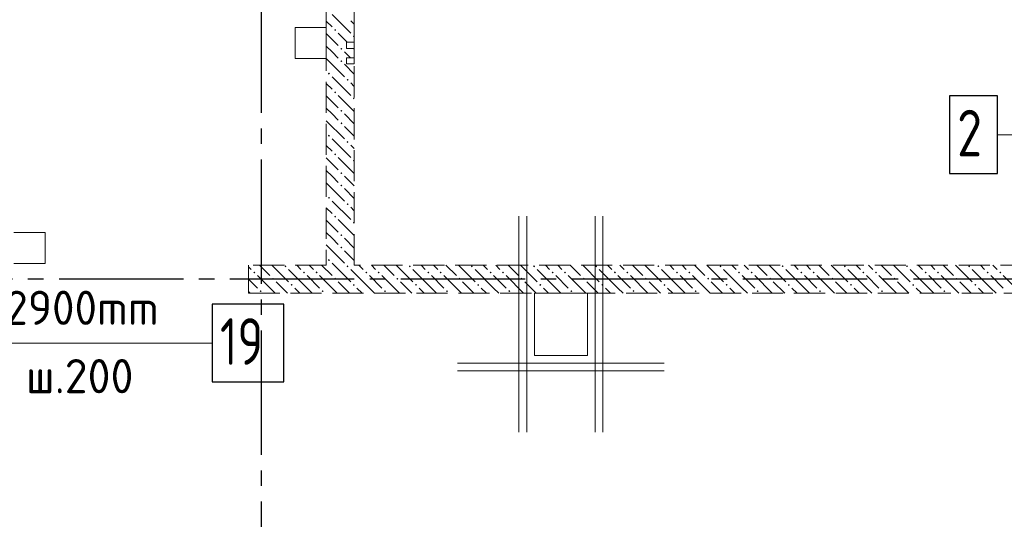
# Model space of a CAD drawing. Header units: millimetres. Extents: x 0 to 32559, y 0 to 42000.
# Tile 14 of 20: x 14771 to 21108, y 22085 to 25300. Entities that reach past the tile are written whole.
import ezdxf

# ---------------------------------------------------------------- set-up
doc = ezdxf.new("R2010")
doc.units = ezdxf.units.MM
doc.linetypes.add('______2', pattern=[270, 200, -70])
doc.linetypes.add('______5', pattern=[1100, 800, -100, 100, -100])
for name, color, linetype, lineweight in [('ДОП Низ по У', 7, 'Continuous', 25), ('Обрамление П-обр. равн.', 7, 'Continuous', 25), ('Обрамление проемов стержнями', 7, 'Continuous', 25), ('Оси', 40, '______5', 18), ('Позиционная метка номер позиции', 7, 'Continuous', 13)]:
    doc.layers.add(name, color=color, linetype=linetype, lineweight=lineweight)
doc.layers.add('ЖБ Перекрытие верхний уровень', color=7, linetype='Continuous', lineweight=25, true_color=0xe0e0ff)
doc.layers.add('ЖБ Стена верхний уровень', color=7, linetype='Continuous', lineweight=25, true_color=0x006e00)
doc.styles.add('ISOCPEUR', font='txt')

msp = doc.modelspace()

# ---------------------------------------------------------------- hatches: boundary and pattern name
at = {"layer": 'ЖБ Стена верхний уровень', "linetype": 'Continuous', "lineweight": 18, "transparency": 33554687}
for points in [[(16794.5, 25233.1), (16801, 25239.6), (16807.5, 25233.1), (16801, 25226.6)], [(16914.5, 25193.1), (16921, 25199.6), (16924, 25196.6), (16924, 25189.7), (16921, 25186.6)], [(16834.5, 25113.1), (16840.9, 25119.6), (16847.4, 25113.1), (16840.9, 25106.6)], [(16834.5, 25033.1), (16840.9, 25039.6), (16847.4, 25033.1), (16840.9, 25026.6)], [(16754.4, 24953.1), (16760.9, 24959.6), (16767.4, 24953.1), (16760.9, 24946.6)], [(16874.5, 24913.1), (16881, 24919.6), (16887.5, 24913.1), (16881, 24906.6)], [(16794.5, 24833.1), (16801, 24839.6), (16807.5, 24833.1), (16801, 24826.6)], [(16914.5, 24793.1), (16921, 24799.6), (16924, 24796.6), (16924, 24789.7), (16921, 24786.6)], [(16834.5, 24713.1), (16840.9, 24719.6), (16847.4, 24713.1), (16840.9, 24706.6)], [(16834.5, 24633.1), (16840.9, 24639.6), (16847.4, 24633.1), (16840.9, 24626.6)], [(16754.4, 24553.1), (16760.9, 24559.6), (16767.4, 24553.1), (16760.9, 24546.6)], [(16874.5, 24513.1), (16881, 24519.6), (16887.5, 24513.1), (16881, 24506.6)], [(16794.5, 24433.1), (16801, 24439.6), (16807.5, 24433.1), (16801, 24426.6)], [(16914.5, 24393.1), (16921, 24399.6), (16924, 24396.6), (16924, 24389.7), (16921, 24386.6)], [(16834.5, 24313.1), (16840.9, 24319.6), (16847.4, 24313.1), (16840.9, 24306.6)], [(16834.5, 24233.1), (16840.9, 24239.6), (16847.4, 24233.1), (16840.9, 24226.6)], [(16754.4, 24153.1), (16760.9, 24159.6), (16767.4, 24153.1), (16760.9, 24146.6)], [(16874.5, 24113.1), (16881, 24119.6), (16887.5, 24113.1), (16881, 24106.6)], [(16794.5, 24033.1), (16801, 24039.6), (16807.5, 24033.1), (16801, 24026.6)], [(16914.5, 23993.1), (16921, 23999.6), (16924, 23996.6), (16924, 23989.7), (16921, 23986.6)], [(16834.5, 23913.1), (16840.9, 23919.6), (16847.4, 23913.1), (16840.9, 23906.6)], [(16834.5, 23833.1), (16840.9, 23839.6), (16847.4, 23833.1), (16840.9, 23826.6)], [(16474.5, 23713.1), (16481, 23719.6), (16487.5, 23713.1), (16481, 23706.6)], [(16754.4, 23753.1), (16760.9, 23759.6), (16767.4, 23753.1), (16760.9, 23746.6)], [(16874.5, 23713.1), (16881, 23719.6), (16887.5, 23713.1), (16881, 23706.6)], [(17274.5, 23713.1), (17281, 23719.6), (17287.5, 23713.1), (17281, 23706.6)], [(17674.5, 23713.1), (17681, 23719.6), (17687.5, 23713.1), (17681, 23706.6)], [(18074.5, 23713.1), (18081, 23719.6), (18087.5, 23713.1), (18081, 23706.6)], [(18474.5, 23713.1), (18481, 23719.6), (18487.5, 23713.1), (18481, 23706.6)], [(18874.5, 23713.1), (18881, 23719.6), (18887.5, 23713.1), (18881, 23706.6)], [(19274.5, 23713.1), (19281, 23719.6), (19287.5, 23713.1), (19281, 23706.6)], [(19674.5, 23713.1), (19681, 23719.6), (19687.5, 23713.1), (19681, 23706.6)], [(20074.5, 23713.1), (20081, 23719.6), (20087.5, 23713.1), (20081, 23706.6)], [(20474.5, 23713.1), (20481, 23719.6), (20487.5, 23713.1), (20481, 23706.6)], [(20874.5, 23713.1), (20881, 23719.6), (20887.5, 23713.1), (20881, 23706.6)], [(16274.5, 23673.1), (16281, 23679.6), (16287.5, 23673.1), (16281, 23666.6)], [(16394.5, 23633.1), (16401, 23639.6), (16407.5, 23633.1), (16401, 23626.6)], [(16594.5, 23673.1), (16601, 23679.6), (16607.5, 23673.1), (16601, 23666.6)], [(16674.5, 23673.1), (16681, 23679.6), (16687.5, 23673.1), (16681, 23666.6)], [(16794.5, 23633.1), (16801, 23639.6), (16807.5, 23633.1), (16801, 23626.6)], [(16994.5, 23673.1), (17001, 23679.6), (17007.5, 23673.1), (17001, 23666.6)], [(17074.5, 23673.1), (17081, 23679.6), (17087.5, 23673.1), (17081, 23666.6)], [(17194.5, 23633.1), (17201, 23639.6), (17207.5, 23633.1), (17201, 23626.6)], [(17394.5, 23673.1), (17401, 23679.6), (17407.5, 23673.1), (17401, 23666.6)], [(17474.5, 23673.1), (17481, 23679.6), (17487.5, 23673.1), (17481, 23666.6)], [(17594.5, 23633.1), (17601, 23639.6), (17607.5, 23633.1), (17601, 23626.6)], [(17794.5, 23673.1), (17801, 23679.6), (17807.5, 23673.1), (17801, 23666.6)], [(17874.5, 23673.1), (17881, 23679.6), (17887.5, 23673.1), (17881, 23666.6)], [(17994.5, 23633.1), (18001, 23639.6), (18007.5, 23633.1), (18001, 23626.6)], [(18194.5, 23673.1), (18201, 23679.6), (18207.5, 23673.1), (18201, 23666.6)], [(18274.5, 23673.1), (18281, 23679.6), (18287.5, 23673.1), (18281, 23666.6)], [(18394.5, 23633.1), (18401, 23639.6), (18407.5, 23633.1), (18401, 23626.6)], [(18594.5, 23673.1), (18601, 23679.6), (18607.5, 23673.1), (18601, 23666.6)], [(18674.5, 23673.1), (18681, 23679.6), (18687.5, 23673.1), (18681, 23666.6)], [(18794.5, 23633.1), (18801, 23639.6), (18807.5, 23633.1), (18801, 23626.6)], [(18994.5, 23673.1), (19001, 23679.6), (19007.5, 23673.1), (19001, 23666.6)], [(19074.5, 23673.1), (19081, 23679.6), (19087.5, 23673.1), (19081, 23666.6)], [(19194.5, 23633.1), (19201, 23639.6), (19207.5, 23633.1), (19201, 23626.6)], [(19394.5, 23673.1), (19401, 23679.6), (19407.5, 23673.1), (19401, 23666.6)], [(19474.5, 23673.1), (19481, 23679.6), (19487.5, 23673.1), (19481, 23666.6)], [(19594.5, 23633.1), (19601, 23639.6), (19607.5, 23633.1), (19601, 23626.6)], [(19794.5, 23673.1), (19801, 23679.6), (19807.5, 23673.1), (19801, 23666.6)], [(19874.5, 23673.1), (19881, 23679.6), (19887.5, 23673.1), (19881, 23666.6)], [(19994.5, 23633.1), (20001, 23639.6), (20007.5, 23633.1), (20001, 23626.6)], [(20194.5, 23673.1), (20201, 23679.6), (20207.5, 23673.1), (20201, 23666.6)], [(20274.5, 23673.1), (20281, 23679.6), (20287.5, 23673.1), (20281, 23666.6)], [(20394.5, 23633.1), (20401, 23639.6), (20407.5, 23633.1), (20401, 23626.6)], [(20594.5, 23673.1), (20601, 23679.6), (20607.5, 23673.1), (20601, 23666.6)], [(20674.5, 23673.1), (20681, 23679.6), (20687.5, 23673.1), (20681, 23666.6)], [(20794.5, 23633.1), (20801, 23639.6), (20807.5, 23633.1), (20801, 23626.6)], [(20994.5, 23673.1), (21001, 23679.6), (21007.5, 23673.1), (21001, 23666.6)], [(21074.5, 23673.1), (21081, 23679.6), (21087.5, 23673.1), (21081, 23666.6)], [(16514.5, 23593.1), (16521, 23599.6), (16527.5, 23593.1), (16521, 23586.6)], [(16914.5, 23593.1), (16921, 23599.6), (16927.5, 23593.1), (16921, 23586.6)], [(17314.5, 23593.1), (17321, 23599.6), (17327.5, 23593.1), (17321, 23586.6)], [(17714.5, 23593.1), (17721, 23599.6), (17727.5, 23593.1), (17721, 23586.6)], [(18114.5, 23593.1), (18121, 23599.6), (18127.5, 23593.1), (18121, 23586.6)], [(18514.5, 23593.1), (18521, 23599.6), (18527.5, 23593.1), (18521, 23586.6)], [(18914.5, 23593.1), (18921, 23599.6), (18927.4, 23593.1), (18921, 23586.6)], [(19314.5, 23593.1), (19321, 23599.6), (19327.4, 23593.1), (19321, 23586.6)], [(19714.5, 23593.1), (19721, 23599.6), (19727.4, 23593.1), (19721, 23586.6)], [(20114.5, 23593.1), (20121, 23599.6), (20127.4, 23593.1), (20121, 23586.6)], [(20514.5, 23593.1), (20521, 23599.6), (20527.4, 23593.1), (20521, 23586.6)], [(20914.5, 23593.1), (20921, 23599.6), (20927.4, 23593.1), (20921, 23586.6)], [(16314.5, 23553.1), (16321, 23559.6), (16327.5, 23553.1), (16321, 23546.6)], [(16714.5, 23553.1), (16721, 23559.6), (16727.5, 23553.1), (16721, 23546.6)], [(17114.5, 23553.1), (17121, 23559.6), (17127.5, 23553.1), (17121, 23546.6)], [(17514.5, 23553.1), (17521, 23559.6), (17527.5, 23553.1), (17521, 23546.6)], [(17914.5, 23553.1), (17921, 23559.6), (17927.5, 23553.1), (17921, 23546.6)], [(18314.5, 23553.1), (18321, 23559.6), (18327.5, 23553.1), (18321, 23546.6)], [(18714.5, 23553.1), (18721, 23559.6), (18727.4, 23553.1), (18721, 23546.6)], [(19114.5, 23553.1), (19121, 23559.6), (19127.4, 23553.1), (19121, 23546.6)], [(19514.5, 23553.1), (19521, 23559.6), (19527.4, 23553.1), (19521, 23546.6)], [(19914.5, 23553.1), (19921, 23559.6), (19927.4, 23553.1), (19921, 23546.6)], [(20314.5, 23553.1), (20321, 23559.6), (20327.4, 23553.1), (20321, 23546.6)], [(20714.5, 23553.1), (20721, 23559.6), (20727.4, 23553.1), (20721, 23546.6)]]:
    msp.add_hatch(color=7, dxfattribs=at).paths.add_polyline_path(points, flags=16)

# ---------------------------------------------------------------- linework, layer by layer
at = {"layer": 'ДОП Низ по У', "color": 7, "linetype": 'Continuous', "lineweight": 13, "transparency": 33554687}
msp.add_line((13809.8, 23218.9), (15895.8, 23218.9), dxfattribs=at)
at = {"layer": 'ДОП Низ по У', "color": 7, "linetype": 'Continuous', "lineweight": 25, "transparency": 33554687}
msp.add_lwpolyline([(16009.8, 22968.9), (16469.8, 22968.9), (16469.8, 23468.9), (16009.8, 23468.9), (16009.8, 22968.9)], dxfattribs=at)
at = {"layer": 'ЖБ Перекрытие верхний уровень', "color": 7, "linetype": 'Continuous', "lineweight": 18, "transparency": 33554687}
for p, q in [((16744, 25250), (16544, 25250)), ((16544, 25250), (16544, 25050)), ((16744, 25050), (16744, 25250)), ((16924, 25155), (16874, 25155)), ((16874, 25155), (16874, 25115)), ((16874, 25115), (16924, 25115)), ((16924, 25115), (16924, 25155)), ((16544, 25050), (16744, 25050)), ((16924, 25055), (16874, 25055)), ((16874, 25055), (16874, 25015)), ((16924, 25015), (16924, 25055)), ((16874, 25015), (16924, 25015)), ((14934, 23930), (14734, 23930)), ((14934, 23730), (14934, 23930)), ((14734, 23730), (14934, 23730)), ((18424, 23540), (18084, 23540)), ((18084, 23540), (18084, 23140)), ((18424, 23140), (18424, 23540)), ((18084, 23140), (18424, 23140))]:
    msp.add_line(p, q, dxfattribs=at)
at = {"layer": 'ЖБ Стена верхний уровень', "color": 251, "linetype": '______2', "lineweight": 13, "true_color": 0x656565, "transparency": 33554687}
for p, q in [((16744, 26250), (16744, 23720)), ((16924, 25155), (16924, 26250)), ((16924, 25155), (16874, 25155)), ((16874, 25155), (16874, 25115)), ((16874, 25115), (16924, 25115)), ((16924, 25055), (16924, 25115)), ((16924, 25055), (16874, 25055)), ((16874, 25055), (16874, 25015)), ((16874, 25015), (16924, 25015)), ((16924, 23720), (16924, 25015)), ((16744, 23720), (16244, 23720)), ((16244, 23720), (16244, 23540)), ((21824, 23720), (16924, 23720)), ((16244, 23540), (21824, 23540))]:
    msp.add_line(p, q, dxfattribs=at)
at = {"layer": 'ЖБ Стена верхний уровень', "color": 9, "linetype": 'Continuous', "lineweight": 18, "true_color": 0xc7c7c7, "transparency": 33554687}
for p, q in [((16744, 25290.1), (16781, 25253.1)), ((16781, 25333.1), (16901, 25213.1)), ((16924, 25270.1), (16901, 25293.1)), ((16744, 25210.1), (16821, 25133.1)), ((16879.1, 25155), (16821, 25213.1)), ((16781, 25093.1), (16744, 25130.1)), ((16924, 25110.1), (16919.1, 25115)), ((16744, 25050.1), (16860.9, 24933.1)), ((16821, 25053.1), (16781, 25093.1)), ((16860.9, 25093.1), (16899.1, 25055)), ((16860.9, 25013.1), (16924, 24950.1)), ((16781, 24933.1), (16901, 24813.1)), ((16744, 24890.1), (16781, 24853.1)), ((16924, 24870.1), (16901, 24893.1)), ((16744, 24810.1), (16821, 24733.1)), ((16924, 24710.1), (16821, 24813.1)), ((16781, 24693.1), (16744, 24730.1)), ((16821, 24653.1), (16781, 24693.1)), ((16860.9, 24693.1), (16924, 24630.1)), ((16744, 24650.1), (16860.9, 24533.1)), ((16860.9, 24613.1), (16924, 24550.1)), ((16781, 24533.1), (16901, 24413.1)), ((16744, 24490.1), (16781, 24453.1)), ((16924, 24470.1), (16901, 24493.1)), ((16744, 24410.1), (16821, 24333.1)), ((16924, 24310.1), (16821, 24413.1)), ((16781, 24293.1), (16744, 24330.1)), ((16821, 24253.1), (16781, 24293.1)), ((16860.9, 24293.1), (16924, 24230.1)), ((16744, 24250.1), (16860.9, 24133.1)), ((16860.9, 24213.1), (16924, 24150.1)), ((16744, 24090.1), (16781, 24053.1)), ((16781, 24133.1), (16901, 24013.1)), ((16924, 24070.1), (16901, 24093.1)), ((16744, 24010.1), (16821, 23933.1)), ((16924, 23910.1), (16821, 24013.1)), ((16781, 23893.1), (16744, 23930.1)), ((16821, 23853.1), (16781, 23893.1)), ((16860.9, 23893.1), (16924, 23830.1)), ((16744, 23850.1), (16860.9, 23733.1)), ((16860.9, 23813.1), (16924, 23750.1)), ((16260.9, 23693.1), (16244, 23710.1)), ((16314.1, 23720), (16381, 23653.1)), ((16394.1, 23720), (16501, 23613.1)), ((16554.1, 23720), (16581, 23693.1)), ((16660.9, 23693.1), (16634.1, 23720)), ((16714.1, 23720), (16781, 23653.1)), ((16781, 23733.1), (16794.1, 23720)), ((16794.1, 23720), (16901, 23613.1)), ((16954.1, 23720), (16981, 23693.1)), ((17060.9, 23693.1), (17034.1, 23720)), ((17114.1, 23720), (17181, 23653.1)), ((17194.1, 23720), (17301, 23613.1)), ((17354.1, 23720), (17381, 23693.1)), ((17460.9, 23693.1), (17434.1, 23720)), ((17514.1, 23720), (17581, 23653.1)), ((17594.1, 23720), (17701, 23613.1)), ((17754.1, 23720), (17781, 23693.1)), ((17860.9, 23693.1), (17834.1, 23720)), ((17914.1, 23720), (17981, 23653.1)), ((17994.1, 23720), (18101, 23613.1)), ((18154.1, 23720), (18181, 23693.1)), ((18260.9, 23693.1), (18234.1, 23720)), ((18314.1, 23720), (18381, 23653.1)), ((18394.1, 23720), (18501, 23613.1)), ((18554.1, 23720), (18581, 23693.1)), ((18660.9, 23693.1), (18634.1, 23720)), ((18714.1, 23720), (18781, 23653.1)), ((18794.1, 23720), (18901, 23613.1)), ((18954.1, 23720), (18981, 23693.1)), ((19060.9, 23693.1), (19034.1, 23720)), ((19114.1, 23720), (19181, 23653.1)), ((19194.1, 23720), (19301, 23613.1)), ((19354.1, 23720), (19381, 23693.1)), ((19460.9, 23693.1), (19434.1, 23720)), ((19514.1, 23720), (19581, 23653.1)), ((19594.1, 23720), (19701, 23613.1)), ((19754.1, 23720), (19781, 23693.1)), ((19860.9, 23693.1), (19834.1, 23720)), ((19914.1, 23720), (19981, 23653.1)), ((19994.1, 23720), (20101, 23613.1)), ((20154.1, 23720), (20181, 23693.1)), ((20260.9, 23693.1), (20234.1, 23720)), ((20314.1, 23720), (20381, 23653.1)), ((20394.1, 23720), (20501, 23613.1)), ((20554.1, 23720), (20581, 23693.1)), ((20660.9, 23693.1), (20634.1, 23720)), ((20714.1, 23720), (20781, 23653.1)), ((20794.1, 23720), (20901, 23613.1)), ((20954.1, 23720), (20981, 23693.1)), ((21060.9, 23693.1), (21034.1, 23720)), ((16301, 23653.1), (16414.1, 23540)), ((16621, 23573.1), (16501, 23693.1)), ((16621, 23653.1), (16701, 23573.1)), ((16701, 23653.1), (16814.1, 23540)), ((17021, 23573.1), (16901, 23693.1)), ((17021, 23653.1), (17101, 23573.1)), ((17101, 23653.1), (17214.1, 23540)), ((17421, 23573.1), (17301, 23693.1)), ((17421, 23653.1), (17501, 23573.1)), ((17501, 23653.1), (17614.1, 23540)), ((17821, 23573.1), (17701, 23693.1)), ((17821, 23653.1), (17901, 23573.1)), ((17901, 23653.1), (18014.1, 23540)), ((18221, 23573.1), (18101, 23693.1)), ((18221, 23653.1), (18301, 23573.1)), ((18301, 23653.1), (18414.1, 23540)), ((18621, 23573.1), (18501, 23693.1)), ((18621, 23653.1), (18701, 23573.1)), ((18701, 23653.1), (18814.1, 23540)), ((19021, 23573.1), (18901, 23693.1)), ((19021, 23653.1), (19101, 23573.1)), ((19101, 23653.1), (19214.1, 23540)), ((19421, 23573.1), (19301, 23693.1)), ((19421, 23653.1), (19501, 23573.1)), ((19501, 23653.1), (19614.1, 23540)), ((19821, 23573.1), (19701, 23693.1)), ((19821, 23653.1), (19901, 23573.1)), ((19901, 23653.1), (20014.1, 23540)), ((20221, 23573.1), (20101, 23693.1)), ((20221, 23653.1), (20301, 23573.1)), ((20301, 23653.1), (20414.1, 23540)), ((20621, 23573.1), (20501, 23693.1)), ((20621, 23653.1), (20701, 23573.1)), ((20701, 23653.1), (20814.1, 23540)), ((21021, 23573.1), (20901, 23693.1)), ((21021, 23653.1), (21101, 23573.1)), ((21101, 23653.1), (21214.1, 23540)), ((16244, 23630.1), (16301, 23573.1)), ((16494.1, 23540), (16421, 23613.1)), ((16540.9, 23573.1), (16574.1, 23540)), ((16621, 23573.1), (16654.1, 23540)), ((16894.1, 23540), (16821, 23613.1)), ((16940.9, 23573.1), (16974.1, 23540)), ((17021, 23573.1), (17054.1, 23540)), ((17294.1, 23540), (17221, 23613.1)), ((17340.9, 23573.1), (17374.1, 23540)), ((17421, 23573.1), (17454.1, 23540)), ((17694.1, 23540), (17621, 23613.1)), ((17740.9, 23573.1), (17774.1, 23540)), ((17821, 23573.1), (17854.1, 23540)), ((18094.1, 23540), (18021, 23613.1)), ((18140.9, 23573.1), (18174.1, 23540)), ((18221, 23573.1), (18254.1, 23540)), ((18494.1, 23540), (18421, 23613.1)), ((18540.9, 23573.1), (18574.1, 23540)), ((18621, 23573.1), (18654.1, 23540)), ((18894.1, 23540), (18821, 23613.1)), ((18940.9, 23573.1), (18974.1, 23540)), ((19021, 23573.1), (19054.1, 23540)), ((19294.1, 23540), (19221, 23613.1)), ((19340.9, 23573.1), (19374.1, 23540)), ((19421, 23573.1), (19454.1, 23540)), ((19694.1, 23540), (19621, 23613.1)), ((19740.9, 23573.1), (19774.1, 23540)), ((19821, 23573.1), (19854.1, 23540)), ((20094.1, 23540), (20021, 23613.1)), ((20140.9, 23573.1), (20174.1, 23540)), ((20221, 23573.1), (20254.1, 23540)), ((20494.1, 23540), (20421, 23613.1)), ((20540.9, 23573.1), (20574.1, 23540)), ((20621, 23573.1), (20654.1, 23540)), ((20894.1, 23540), (20821, 23613.1)), ((20940.9, 23573.1), (20974.1, 23540)), ((21021, 23573.1), (21054.1, 23540)), ((16244, 23550.1), (16254.1, 23540))]:
    msp.add_line(p, q, dxfattribs=at)
at = {"layer": 'Обрамление П-обр. равн.', "color": 7, "linetype": 'Continuous', "lineweight": 25, "transparency": 33554687}
msp.add_lwpolyline([(20754, 24310), (21064, 24310), (21064, 24810), (20754, 24810), (20754, 24310)], dxfattribs=at)
at = {"layer": 'Обрамление проемов стержнями', "color": 7, "linetype": 'Continuous', "lineweight": 18, "transparency": 33554687}
for p, q in [((17984.1, 22645), (17984.1, 24035)), ((17984.1, 22645), (17984.1, 24035)), ((18034.1, 22645), (18034.1, 24035)), ((18034.1, 22645), (18034.1, 24035)), ((18473.8, 22645), (18473.8, 24035)), ((18473.8, 22645), (18473.8, 24035)), ((18523.8, 22645), (18523.8, 24035)), ((18523.8, 22645), (18523.8, 24035)), ((17588.8, 23090), (18918.8, 23090)), ((17588.8, 23090), (18918.8, 23090)), ((17588.8, 23040), (18918.8, 23040)), ((17588.8, 23040), (18918.8, 23040))]:
    msp.add_line(p, q, dxfattribs=at)
at = {"layer": 'Оси', "color": 8, "linetype": '______5', "lineweight": -3, "transparency": 33554687}
for p, q in [((16324, 38700), (16324, 14930)), ((26824, 23630), (4600, 23630))]:
    msp.add_line(p, q, dxfattribs=at)
at = {"layer": 'Позиционная метка номер позиции', "color": 7, "linetype": 'Continuous', "lineweight": 13, "transparency": 33554687}
for points in [[(24649, 23490), (24949, 23790), (24949, 24560), (21064, 24560)], [(24294, 23830), (24594, 24130), (24949, 24130), (24949, 24560), (21064, 24560)], [(11574, 22830), (11962.9, 23218.9), (16009.8, 23218.9)]]:
    msp.add_lwpolyline(points, dxfattribs=at)

# ---------------------------------------------------------------- texts
at = {"layer": 'ДОП Низ по У', "color": 7, "linetype": 'Continuous', "lineweight": 13, "transparency": 33554687, "attachment_point": 7, "style": 'ISOCPEUR'}
for s, insert, char_height, width in [('\\W0.96;ø10 L=2900mm ', (13829.8, 23336.2), 220, 2150.516), ('\\W0.75;19', (16059.8, 23078.9), 300, 472.289), ('\\W0.98;23шт. ш.200 ', (13972.8, 22896.2), 220, 1866.447)]:
    msp.add_mtext(s, dxfattribs=dict(at, insert=insert, char_height=char_height, width=width))
at = {"layer": 'Обрамление П-обр. равн.', "color": 7, "linetype": 'Continuous', "lineweight": 13, "transparency": 33554687, "insert": (20804, 24420), "char_height": 300, "width": 326.407, "attachment_point": 7, "style": 'ISOCPEUR'}
msp.add_mtext('\\W0.78;2', dxfattribs=at)

doc.saveas('drawing.dxf')
